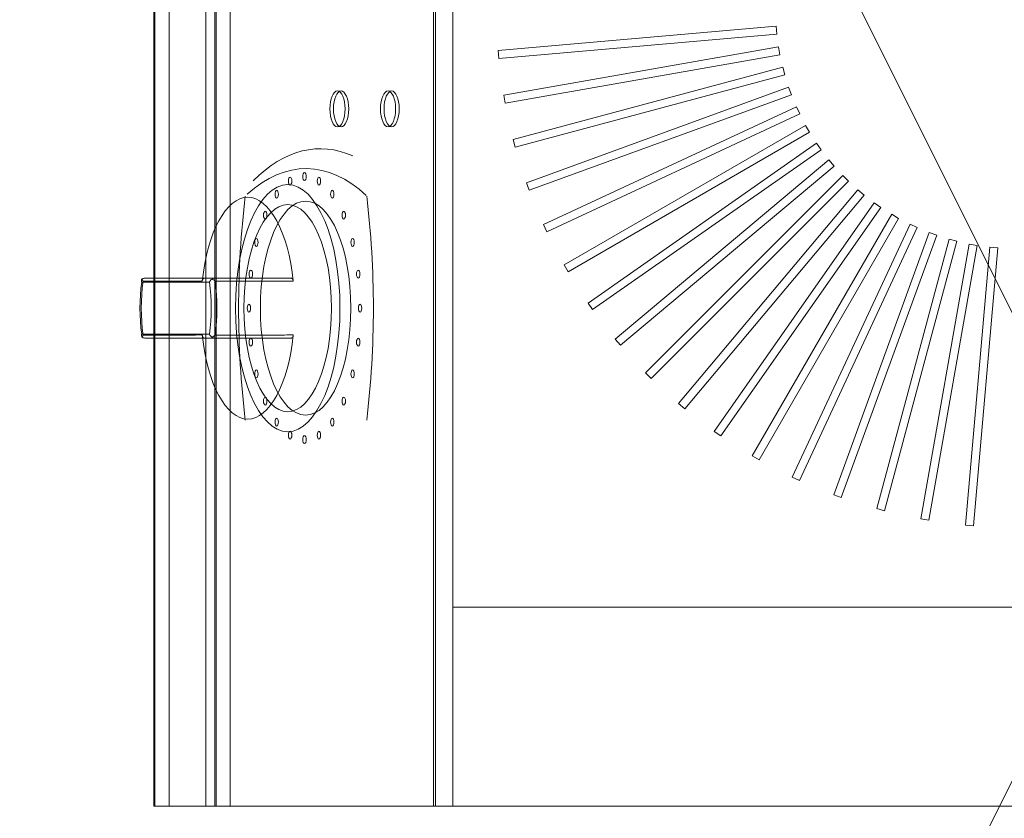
# Model space of a CAD drawing. Extents: x -750 to 58062, y -2404 to 18333.
# Tile 69 of 91: x 20396 to 20643, y 14213 to 14414. Entities that reach past the tile are written whole.
import ezdxf

# ---------------------------------------------------------------- set-up
doc = ezdxf.new("R2010")
doc.units = 0
doc.header["$MEASUREMENT"] = 0
doc.layers.add('GREY SCALE', color=9, linetype='Continuous', lineweight=0, true_color=0x808080)
doc.layers.add('GREYSCALE', color=9, linetype='Continuous', lineweight=0, true_color=0x808080)

# ---------------------------------------------------------------- blocks, each defined once
blk = doc.blocks.new('FLOOR PLAN')
at = {"layer": 'GREYSCALE', "ltscale": 125}
for p, q in [((20176.39, 15278.36), (21172.83, 13284.48)), ((20176.39, 13284.48), (21172.83, 15278.36))]:
    blk.add_line(p, q, dxfattribs=at)
at = {"layer": 'GREYSCALE', "ltscale": 0.25}
for p in [(20429.32, 15018.13), (20504.5, 14216.19)]:
    blk.add_line(p, (20429.32, 14216.19), dxfattribs=at)
at = {"layer": 'GREYSCALE'}
for p, q in [((20504.5, 14266.31), (20504.5, 14968.01)), ((20585.84, 14412.43), (20515.94, 14406.31)), ((20585.84, 14412.43, 902.48), (20515.94, 14406.31, 902.48)), ((20586.01, 14410.43), (20585.84, 14412.43)), ((20586.01, 14410.43, 902.48), (20585.84, 14412.43, 902.48)), ((20516.11, 14404.32), (20586.01, 14410.43)), ((20516.11, 14404.32, 902.48), (20586.01, 14410.43, 902.48)), ((20515.94, 14406.31), (20516.11, 14404.32)), ((20515.94, 14406.31, 902.48), (20516.11, 14404.32, 902.48)), ((20586.44, 14407.22), (20517.33, 14395.03)), ((20586.44, 14407.22, 902.48), (20517.33, 14395.03, 902.48)), ((20586.78, 14405.24), (20586.44, 14407.22)), ((20586.78, 14405.24, 902.48), (20586.44, 14407.22, 902.48)), ((20517.68, 14393.06), (20586.78, 14405.24)), ((20517.68, 14393.06, 902.48), (20586.78, 14405.24, 902.48)), ((20587.49, 14402.07), (20519.71, 14383.91)), ((20587.49, 14402.07, 902.48), (20519.71, 14383.91, 902.48)), ((20588.01, 14400.14), (20587.49, 14402.07)), ((20588.01, 14400.14, 902.48), (20587.49, 14402.07, 902.48)), ((20520.23, 14381.98), (20588.01, 14400.14)), ((20520.23, 14381.98, 902.48), (20588.01, 14400.14, 902.48)), ((20588.98, 14397.04), (20523.04, 14373.04)), ((20588.98, 14397.04, 902.48), (20523.04, 14373.04, 902.48)), ((20589.67, 14395.16), (20588.98, 14397.04)), ((20589.67, 14395.16, 902.48), (20588.98, 14397.04, 902.48)), ((20517.33, 14395.03), (20517.68, 14393.06)), ((20517.33, 14395.03, 902.48), (20517.68, 14393.06, 902.48)), ((20523.73, 14371.16), (20589.67, 14395.16)), ((20523.73, 14371.16, 902.48), (20589.67, 14395.16, 902.48)), ((20590.91, 14392.16), (20527.31, 14362.51)), ((20590.91, 14392.16, 902.48), (20527.31, 14362.51, 902.48)), ((20591.76, 14390.35), (20590.91, 14392.16)), ((20591.76, 14390.35, 902.48), (20590.91, 14392.16, 902.48)), ((20528.16, 14360.69), (20591.76, 14390.35)), ((20528.16, 14360.69, 902.48), (20591.76, 14390.35, 902.48)), ((20593.25, 14387.47), (20532.48, 14352.38)), ((20593.25, 14387.47, 902.48), (20532.48, 14352.38, 902.48)), ((20594.26, 14385.73), (20593.25, 14387.47)), ((20594.26, 14385.73, 902.48), (20593.25, 14387.47, 902.48)), ((20519.71, 14383.91), (20520.23, 14381.98)), ((20519.71, 14383.91, 902.48), (20520.23, 14381.98, 902.48)), ((20533.49, 14350.65), (20594.26, 14385.73)), ((20533.49, 14350.65, 902.48), (20594.26, 14385.73, 902.48)), ((20596, 14383), (20538.52, 14342.75)), ((20596, 14383, 902.48), (20538.52, 14342.75, 902.48)), ((20539.67, 14341.11), (20597.15, 14381.35)), ((20539.67, 14341.11, 902.48), (20597.15, 14381.35, 902.48)), ((20597.15, 14381.35), (20596, 14383)), ((20597.15, 14381.35, 902.48), (20596, 14383, 902.48)), ((20599.12, 14378.78), (20545.37, 14333.68)), ((20599.12, 14378.78, 902.48), (20545.37, 14333.68, 902.48)), ((20600.41, 14377.24), (20599.12, 14378.78)), ((20600.41, 14377.24, 902.48), (20599.12, 14378.78, 902.48)), ((20546.66, 14332.14), (20600.41, 14377.24)), ((20546.66, 14332.14, 902.48), (20600.41, 14377.24, 902.48)), ((20602.6, 14374.85), (20552.99, 14325.23)), ((20602.6, 14374.85, 902.48), (20552.99, 14325.23, 902.48)), ((20604.02, 14373.43), (20602.6, 14374.85)), ((20604.02, 14373.43, 902.48), (20602.6, 14374.85, 902.48)), ((20523.04, 14373.04), (20523.73, 14371.16)), ((20523.04, 14373.04, 902.48), (20523.73, 14371.16, 902.48)), ((20554.4, 14323.82), (20604.02, 14373.43)), ((20554.4, 14323.82, 902.48), (20604.02, 14373.43, 902.48)), ((20606.41, 14371.24), (20561.31, 14317.49)), ((20606.41, 14371.24, 902.48), (20561.31, 14317.49, 902.48)), ((20607.95, 14369.95), (20606.41, 14371.24)), ((20607.95, 14369.95, 902.48), (20606.41, 14371.24, 902.48)), ((20562.84, 14316.2), (20607.95, 14369.95)), ((20562.84, 14316.2, 902.48), (20607.95, 14369.95, 902.48)), ((20610.52, 14367.98), (20570.27, 14310.5)), ((20610.52, 14367.98, 902.48), (20570.27, 14310.5, 902.48)), ((20571.92, 14309.35), (20612.16, 14366.83)), ((20571.92, 14309.35, 902.48), (20612.16, 14366.83, 902.48)), ((20612.16, 14366.83), (20610.52, 14367.98)), ((20612.16, 14366.83, 902.48), (20610.52, 14367.98, 902.48)), ((20614.9, 14365.09), (20579.82, 14304.32)), ((20614.9, 14365.09, 902.48), (20579.82, 14304.32, 902.48)), ((20581.55, 14303.31), (20616.64, 14364.08)), ((20581.55, 14303.31, 902.48), (20616.64, 14364.08, 902.48)), ((20616.64, 14364.08), (20614.9, 14365.09)), ((20616.64, 14364.08, 902.48), (20614.9, 14365.09, 902.48)), ((20527.31, 14362.51), (20528.16, 14360.69)), ((20527.31, 14362.51, 902.48), (20528.16, 14360.69, 902.48)), ((20619.51, 14362.59), (20589.86, 14298.99)), ((20619.51, 14362.59, 902.48), (20589.86, 14298.99, 902.48)), ((20591.68, 14298.14), (20621.33, 14361.74)), ((20591.68, 14298.14, 902.48), (20621.33, 14361.74, 902.48)), ((20621.33, 14361.74), (20619.51, 14362.59)), ((20621.33, 14361.74, 902.48), (20619.51, 14362.59, 902.48)), ((20624.33, 14360.5), (20600.33, 14294.56)), ((20624.33, 14360.5, 902.48), (20600.33, 14294.56, 902.48)), ((20602.21, 14293.87), (20626.21, 14359.81)), ((20602.21, 14293.87, 902.48), (20626.21, 14359.81, 902.48)), ((20629.31, 14358.84), (20611.15, 14291.06)), ((20629.31, 14358.84, 902.48), (20611.15, 14291.06, 902.48)), ((20626.21, 14359.81), (20624.33, 14360.5)), ((20626.21, 14359.81, 902.48), (20624.33, 14360.5, 902.48)), ((20631.24, 14358.32), (20629.31, 14358.84)), ((20631.24, 14358.32, 902.48), (20629.31, 14358.84, 902.48)), ((20613.08, 14290.54), (20631.24, 14358.32)), ((20613.08, 14290.54, 902.48), (20631.24, 14358.32, 902.48)), ((20634.41, 14357.61), (20622.23, 14288.51)), ((20634.41, 14357.61, 902.48), (20622.23, 14288.51, 902.48)), ((20624.2, 14288.16), (20636.38, 14357.27)), ((20624.2, 14288.16, 902.48), (20636.38, 14357.27, 902.48)), ((20639.6, 14356.84), (20633.49, 14286.94)), ((20639.6, 14356.84, 902.48), (20633.49, 14286.94, 902.48)), ((20636.38, 14357.27), (20634.41, 14357.61)), ((20636.38, 14357.27, 902.48), (20634.41, 14357.61, 902.48)), ((20635.48, 14286.77), (20641.6, 14356.67)), ((20635.48, 14286.77, 902.48), (20641.6, 14356.67, 902.48)), ((20641.6, 14356.67), (20639.6, 14356.84)), ((20641.6, 14356.67, 902.48), (20639.6, 14356.84, 902.48)), ((20532.48, 14352.38), (20533.49, 14350.65)), ((20532.48, 14352.38, 902.48), (20533.49, 14350.65, 902.48)), ((20444.33, 14349.01, 784.98), (20427.04, 14349.01, 747.9)), ((20426.26, 14348.01, 748.61), (20443.29, 14348.01, 785.12)), ((20538.52, 14342.75), (20539.67, 14341.11)), ((20538.52, 14342.75, 902.48), (20539.67, 14341.11, 902.48)), ((20443.29, 14334.97, 785.12), (20426.26, 14334.97, 748.61)), ((20427.04, 14333.97, 747.9), (20444.33, 14333.97, 784.98)), ((20545.37, 14333.68), (20546.66, 14332.14)), ((20545.37, 14333.68, 902.48), (20546.66, 14332.14, 902.48)), ((20552.99, 14325.23), (20554.4, 14323.82)), ((20552.99, 14325.23, 902.48), (20554.4, 14323.82, 902.48)), ((20561.31, 14317.49), (20562.84, 14316.2)), ((20561.31, 14317.49, 902.48), (20562.84, 14316.2, 902.48)), ((20570.27, 14310.5), (20571.92, 14309.35)), ((20570.27, 14310.5, 902.48), (20571.92, 14309.35, 902.48)), ((20579.82, 14304.32), (20581.55, 14303.31)), ((20579.82, 14304.32, 902.48), (20581.55, 14303.31, 902.48)), ((20589.86, 14298.99), (20591.68, 14298.14)), ((20589.86, 14298.99, 902.48), (20591.68, 14298.14, 902.48)), ((20600.33, 14294.56), (20602.21, 14293.87)), ((20600.33, 14294.56, 902.48), (20602.21, 14293.87, 902.48)), ((20611.15, 14291.06), (20613.08, 14290.54)), ((20611.15, 14291.06, 902.48), (20613.08, 14290.54, 902.48)), ((20622.23, 14288.51), (20624.2, 14288.16)), ((20622.23, 14288.51, 902.48), (20624.2, 14288.16, 902.48)), ((20633.49, 14286.94), (20635.48, 14286.77)), ((20633.49, 14286.94, 902.48), (20635.48, 14286.77, 902.48)), ((21074.88, 14266.31), (20504.5, 14266.31))]:
    blk.add_line(p, q, dxfattribs=at)
at = {"layer": 'GREYSCALE', "extrusion": (2.94688e-16, 1, -5.17558e-17)}
for p, q in [((20444.33, 14349.01, 784.98), (20427.04, 14349.01, 747.9)), ((20441.92, 14349.01, 734.75), (20463.97, 14349.01, 782.02))]:
    blk.add_line(p, q, dxfattribs=at)
at = {"layer": 'GREYSCALE', "extrusion": (-0.906308, 2.88951e-16, 0.422618)}
for p, q in [((20441.92, 14349.01, 734.75), (20463.97, 14349.01, 782.02)), ((20426.26, 14348.01, 748.61), (20443.29, 14348.01, 785.12)), ((20443.29, 14334.97, 785.12), (20426.26, 14334.97, 748.61)), ((20441.92, 14333.97, 734.75), (20463.97, 14333.97, 782.02))]:
    blk.add_line(p, q, dxfattribs=at)
at = {"layer": 'GREYSCALE', "extrusion": (-2.94688e-16, -1, 5.17558e-17)}
for p, q in [((20427.04, 14333.97, 747.9), (20444.33, 14333.97, 784.98)), ((20441.92, 14333.97, 734.75), (20463.97, 14333.97, 782.02))]:
    blk.add_line(p, q, dxfattribs=at)
at = {"layer": 'GREYSCALE', "ltscale": 0.25, "extrusion": (-1.83697e-16, -1, -5.8436e-29)}
for p, q in [((20433.14, 14216.19, 879.93), (20499.67, 14216.19, 815.05)), ((20504.5, 14216.19, 902.18), (20442.35, 14216.19, 902.18)), ((20444.66, 14216.19, 692.4), (20444.66, 14216.19, 659.48)), ((20500.17, 14216.19, 812.22), (20444.98, 14216.19, 693.88)), ((20448.53, 14216.19, 655.99), (20504.5, 14216.19, 662.14)), ((20504.5, 14216.19, 662.14), (20504.5, 14216.19, 902.18))]:
    blk.add_line(p, q, dxfattribs=at)
at = {"layer": 'GREYSCALE', "extrusion": (0.906308, -5.3388e-16, -0.422618)}
for centre in [(14391.61, 9343.65, 18235.2), (14391.61, 9343.65, 18236.2), (14391.61, 9373.73, 18235.2), (14391.61, 9373.73, 18236.2)]:
    blk.add_circle(centre, 4.51, dxfattribs=at)
at = {"layer": 'GREYSCALE', "extrusion": (-0.906308, 5.3388e-16, 0.422618)}
for centre in [(-14391.61, 9343.65, -18235.2), (-14391.61, 9343.65, -18236.2), (-14391.61, 9373.73, -18235.2), (-14391.61, 9373.73, -18236.2)]:
    blk.add_circle(centre, 4.51, dxfattribs=at)
at = {"layer": 'GREYSCALE', "extrusion": (-0.906308, 2.88951e-16, 0.422618)}
for centre, radius in [((-14373.44, 9322.56, -18231.89), 1), ((-14374.57, 9331.12, -18231.89), 1), ((-14373.44, 9339.68, -18231.89), 1), ((-14341.49, 9331.12, -18227.24), 31.08), ((-14341.49, 9331.12, -18227.24), 31.08), ((-14370.14, 9314.58, -18231.89), 1), ((-14370.14, 9347.66, -18231.89), 1), ((-14341.49, 9331.12, -18227.23), 26.04), ((-14341.49, 9331.12, -18227.23), 26.04), ((-14341.49, 9331.12, -18232.19), 26.92), ((-14364.88, 9307.73, -18231.89), 1), ((-14364.88, 9354.51, -18231.89), 1), ((-14358.03, 9302.48, -18231.89), 1), ((-14358.03, 9359.77, -18231.89), 1), ((-14350.05, 9299.17, -18231.89), 1), ((-14350.05, 9363.08, -18231.89), 1), ((-14341.49, 9298.04, -18231.89), 1), ((-14341.49, 9364.2, -18231.89), 1), ((-14332.93, 9299.17, -18231.89), 1), ((-14332.93, 9363.08, -18231.89), 1), ((-14324.95, 9302.48, -18231.89), 1), ((-14324.95, 9359.77, -18231.89), 1), ((-14318.1, 9307.73, -18231.89), 1), ((-14318.1, 9354.51, -18231.89), 1), ((-14312.84, 9314.58, -18231.89), 1), ((-14312.84, 9347.66, -18231.89), 1), ((-14309.54, 9322.56, -18231.89), 1), ((-14308.41, 9331.12, -18231.89), 1), ((-14309.54, 9339.68, -18231.89), 1)]:
    blk.add_circle(centre, radius, dxfattribs=at)
at = {"layer": 'GREYSCALE', "extrusion": (0.906308, -2.88951e-16, -0.422618)}
blk.add_circle((14341.49, 9331.12, 18232.19), 26.92, dxfattribs=at)
for centre, radius, start, end in [((14278.27, 9331.37, 18236.2), 103.32, 337.1764, 10.7814), ((14341.49, 9393.54, 18232.19), 102.27, 253.9912, 286.0091), ((14341.49, 9269.2, 18232.19), 102.27, 73.9909, 106.0088)]:
    blk.add_arc(centre, radius, start, end, dxfattribs=at)
at = {"layer": 'GREYSCALE', "extrusion": (-0.906308, 2.88951e-16, 0.422618)}
for centre, radius, start, end in [((-14278.27, 9331.37, -18236.2), 103.32, 169.2186, 202.8236), ((-14278.27, 9331.37, -18232.19), 98.31, 158.6254, 200.8267), ((-14278.27, 9331.37, -18232.19), 98.31, 158.6254, 200.8267), ((-14341.49, 9331.12, -18216.15), 27.92, 103.9861, 256.0139), ((-14341.49, 9331.12, -18216.15), 27.92, 103.9861, 256.0139), ((-14341.49, 9393.54, -18232.19), 102.27, 253.9909, 286.0088), ((-14341.49, 9269.2, -18232.19), 102.27, 73.9912, 106.0091), ((-14341.49, 9331.12, -18196.1), 21.17, 252.0741, 287.9259), ((-14341.49, 9331.12, -18196.1), 21.17, 252.0741, 287.9259), ((-14341.49, 9331.12, -18197.1), 22.51, 252.3967, 287.6033), ((-14341.49, 9331.12, -18197.1), 22.51, 252.3967, 287.6033), ((-14341.49, 9331.12, -18196.1), 21.17, 72.0741, 107.9259), ((-14341.49, 9331.12, -18196.1), 21.17, 72.0741, 107.9259), ((-14341.49, 9331.12, -18197.1), 22.51, 72.3967, 107.6033), ((-14341.49, 9331.12, -18197.1), 22.51, 72.3967, 107.6033), ((-14341.49, 9331.12, -18216.15), 27.92, 283.9861, 76.0139), ((-14341.49, 9331.12, -18216.15), 27.92, 283.9861, 76.0139)]:
    blk.add_arc(centre, radius, start, end, dxfattribs=at)
at = {"layer": 'GREYSCALE', "ltscale": 0.25, "extrusion": (1.20027e-31, -1, -1.83697e-16)}
blk.add_arc((20442.35, 889.15, -14216.19), 13.03, 90, 225, dxfattribs=at)
at = {"layer": 'GREYSCALE', "ltscale": 0.25, "extrusion": (3.18439e-32, -1, -1.83697e-16)}
blk.add_arc((20448.16, 692.4, -14216.19), 3.51, 155, 180, dxfattribs=at)
at = {"layer": 'GREYSCALE', "ltscale": 0.25, "extrusion": (0, -1, -1.83697e-16)}
blk.add_arc((20448.16, 659.48, -14216.19), 3.51, 180, 276, dxfattribs=at)
at = {"layer": 'GREYSCALE', "ltscale": 0.25, "extrusion": (-1.21248e-32, -1, -1.83697e-16)}
blk.add_arc((20497.95, 813.29, -14216.19), 2.46, 334.2798, 45.7205, dxfattribs=at)
at = {"layer": 'GREYSCALE'}
for points, knots in [([(20426.3, 14348.81, 747.75), (20426.31, 14348.82, 747.75), (20426.33, 14348.82, 747.75), (20426.36, 14348.84, 747.76), (20426.37, 14348.85, 747.76), (20426.48, 14348.9, 747.78), (20426.59, 14348.94, 747.8), (20426.81, 14349, 747.85), (20426.92, 14349.01, 747.87), (20427.04, 14349.01, 747.9), (20427.04, 14349.01, 747.9), (20427.04, 14349.01, 747.9)], [0.6841371, 0.6841371, 0.6841371, 0.6841371, 0.7321349, 0.7321349, 0.7784099, 0.7784099, 1.1160869, 1.1160869, 1.4632126, 1.4632126, 1.4649667, 1.4649667, 1.4649667, 1.4649667]), ([(20426.3, 14348.81, 747.75), (20426.31, 14348.82, 747.75), (20426.33, 14348.82, 747.75), (20426.36, 14348.84, 747.76), (20426.37, 14348.85, 747.76), (20426.48, 14348.9, 747.78), (20426.59, 14348.94, 747.8), (20426.81, 14349, 747.85), (20426.92, 14349.01, 747.87), (20427.04, 14349.01, 747.9), (20427.04, 14349.01, 747.9), (20427.04, 14349.01, 747.9)], [0.6841371, 0.6841371, 0.6841371, 0.6841371, 0.7321349, 0.7321349, 0.7784099, 0.7784099, 1.1160869, 1.1160869, 1.4632126, 1.4632126, 1.4649667, 1.4649667, 1.4649667, 1.4649667]), ([(20427.04, 14349.01, 747.9), (20428.29, 14349.01, 746.78), (20429.55, 14349.01, 745.67), (20432.47, 14349.01, 743.08), (20434.13, 14349.01, 741.62), (20436.83, 14349.01, 739.23), (20437.87, 14349.01, 738.32), (20439.43, 14349.01, 736.95), (20439.95, 14349.01, 736.49), (20440.95, 14349.01, 735.61), (20441.44, 14349.01, 735.18), (20441.92, 14349.01, 734.75)], [0.767144, 0.767144, 0.767144, 0.767144, 5.800119, 5.800119, 12.428827, 12.428827, 16.57177, 16.57177, 18.643241, 18.643241, 20.57812, 20.57812, 20.57812, 20.57812]), ([(20427.04, 14349.01, 747.9), (20428.29, 14349.01, 746.78), (20429.55, 14349.01, 745.67), (20432.47, 14349.01, 743.08), (20434.13, 14349.01, 741.62), (20436.83, 14349.01, 739.23), (20437.87, 14349.01, 738.32), (20439.43, 14349.01, 736.95), (20439.95, 14349.01, 736.49), (20440.95, 14349.01, 735.61), (20441.44, 14349.01, 735.18), (20441.92, 14349.01, 734.75)], [0.767144, 0.767144, 0.767144, 0.767144, 5.800119, 5.800119, 12.428827, 12.428827, 16.57177, 16.57177, 18.643241, 18.643241, 20.57812, 20.57812, 20.57812, 20.57812]), ([(20441.92, 14349.01, 734.75), (20441.88, 14349.01, 734.66), (20441.84, 14348.99, 734.57), (20441.76, 14348.94, 734.4), (20441.72, 14348.9, 734.31), (20441.63, 14348.78, 734.13), (20441.59, 14348.69, 734.05), (20441.53, 14348.48, 733.91), (20441.5, 14348.36, 733.86), (20441.49, 14348.24, 733.83)], [0, 0, 0, 0, 0.299964, 0.299964, 0.59828, 0.59828, 0.9918, 0.9918, 1.371361, 1.371361, 1.371361, 1.371361]), ([(20441.92, 14349.01, 734.75), (20441.88, 14349.01, 734.66), (20441.84, 14348.99, 734.57), (20441.76, 14348.94, 734.4), (20441.72, 14348.9, 734.31), (20441.63, 14348.78, 734.13), (20441.59, 14348.69, 734.05), (20441.53, 14348.48, 733.91), (20441.5, 14348.36, 733.86), (20441.49, 14348.24, 733.83)], [0, 0, 0, 0, 0.299964, 0.299964, 0.59828, 0.59828, 0.9918, 0.9918, 1.371361, 1.371361, 1.371361, 1.371361]), ([(20444.33, 14349.01, 784.98), (20444.33, 14349.01, 784.98), (20444.33, 14349.01, 784.98), (20444.27, 14349.01, 785.08), (20444.21, 14348.99, 785.19), (20444.11, 14348.94, 785.39), (20444.05, 14348.9, 785.48), (20443.99, 14348.84, 785.6), (20443.98, 14348.82, 785.62), (20443.97, 14348.81, 785.64)], [-0.0017633, -0.0017633, -0.0017633, -0.0017633, 0, 0, 0.3544407, 0.3544407, 0.6989598, 0.6989598, 0.783168, 0.783168, 0.783168, 0.783168]), ([(20444.33, 14349.01, 784.98), (20444.33, 14349.01, 784.98), (20444.33, 14349.01, 784.98), (20444.27, 14349.01, 785.08), (20444.21, 14348.99, 785.19), (20444.11, 14348.94, 785.39), (20444.05, 14348.9, 785.48), (20443.99, 14348.84, 785.6), (20443.98, 14348.82, 785.62), (20443.97, 14348.81, 785.64)], [-0.0017633, -0.0017633, -0.0017633, -0.0017633, 0, 0, 0.3544407, 0.3544407, 0.6989598, 0.6989598, 0.783168, 0.783168, 0.783168, 0.783168]), ([(20463.97, 14349.01, 782.02), (20462.64, 14349.01, 782.23), (20461.32, 14349.01, 782.43), (20459.31, 14349.01, 782.73), (20458.63, 14349.01, 782.84), (20456.85, 14349.01, 783.11), (20455.75, 14349.01, 783.27), (20452.91, 14349.01, 783.7), (20451.15, 14349.01, 783.96), (20447.71, 14349.01, 784.48), (20446.02, 14349.01, 784.73), (20444.33, 14349.01, 784.98)], [12.565421, 12.565421, 12.565421, 12.565421, 16.570697, 16.570697, 18.642034, 18.642034, 21.956173, 21.956173, 27.258796, 27.258796, 32.376399, 32.376399, 32.376399, 32.376399]), ([(20463.97, 14349.01, 782.02), (20462.64, 14349.01, 782.23), (20461.32, 14349.01, 782.43), (20459.31, 14349.01, 782.73), (20458.63, 14349.01, 782.84), (20456.85, 14349.01, 783.11), (20455.75, 14349.01, 783.27), (20452.91, 14349.01, 783.7), (20451.15, 14349.01, 783.96), (20447.71, 14349.01, 784.48), (20446.02, 14349.01, 784.73), (20444.33, 14349.01, 784.98)], [12.565421, 12.565421, 12.565421, 12.565421, 16.570697, 16.570697, 18.642034, 18.642034, 21.956173, 21.956173, 27.258796, 27.258796, 32.376399, 32.376399, 32.376399, 32.376399]), ([(20464.39, 14348.24, 782.95), (20464.39, 14348.33, 782.93), (20464.37, 14348.41, 782.9), (20464.33, 14348.56, 782.82), (20464.31, 14348.64, 782.77), (20464.24, 14348.8, 782.62), (20464.19, 14348.87, 782.51), (20464.08, 14348.98, 782.28), (20464.02, 14349.01, 782.15), (20463.97, 14349.01, 782.02)], [0, 0, 0, 0, 0.267044, 0.267044, 0.536426, 0.536426, 0.950116, 0.950116, 1.373248, 1.373248, 1.373248, 1.373248]), ([(20464.39, 14348.24, 782.95), (20464.39, 14348.33, 782.93), (20464.37, 14348.41, 782.9), (20464.33, 14348.56, 782.82), (20464.31, 14348.64, 782.77), (20464.24, 14348.8, 782.62), (20464.19, 14348.87, 782.51), (20464.08, 14348.98, 782.28), (20464.02, 14349.01, 782.15), (20463.97, 14349.01, 782.02)], [0, 0, 0, 0, 0.267044, 0.267044, 0.536426, 0.536426, 0.950116, 0.950116, 1.373248, 1.373248, 1.373248, 1.373248]), ([(20426.3, 14348.81, 747.75), (20426.24, 14348.73, 747.86), (20426.21, 14348.64, 747.98), (20426.17, 14348.38, 748.28), (20426.19, 14348.21, 748.44), (20426.25, 14348.02, 748.59), (20426.26, 14348.01, 748.6), (20426.26, 14348.01, 748.6), (20426.26, 14348.01, 748.61), (20426.26, 14348.01, 748.61), (20426.26, 14348.01, 748.61), (20426.26, 14348.01, 748.61), (20426.26, 14348.01, 748.61), (20426.26, 14348.01, 748.61), (20426.26, 14348.01, 748.61), (20426.26, 14348.01, 748.61), (20426.26, 14348.01, 748.61), (20426.26, 14348.01, 748.61), (20426.26, 14348.01, 748.61), (20426.26, 14348.01, 748.61)], [-4.568979, -4.568979, -4.568979, -4.568979, -3.692516, -3.692516, -2.450743, -2.450743, -2.363662, -2.363662, -2.337548, -2.337548, -2.323475, -2.323475, -2.309, -2.309, -2.304181, -2.304181, -2.301314, -2.301314, -2.300178, -2.300178, -2.300178, -2.300178]), ([(20426.3, 14348.81, 747.75), (20426.24, 14348.73, 747.86), (20426.21, 14348.64, 747.98), (20426.17, 14348.38, 748.28), (20426.19, 14348.21, 748.44), (20426.25, 14348.02, 748.59), (20426.26, 14348.01, 748.6), (20426.26, 14348.01, 748.6), (20426.26, 14348.01, 748.61), (20426.26, 14348.01, 748.61), (20426.26, 14348.01, 748.61), (20426.26, 14348.01, 748.61), (20426.26, 14348.01, 748.61), (20426.26, 14348.01, 748.61), (20426.26, 14348.01, 748.61), (20426.26, 14348.01, 748.61), (20426.26, 14348.01, 748.61), (20426.26, 14348.01, 748.61), (20426.26, 14348.01, 748.61), (20426.26, 14348.01, 748.61)], [-4.568979, -4.568979, -4.568979, -4.568979, -3.692516, -3.692516, -2.450743, -2.450743, -2.363662, -2.363662, -2.337548, -2.337548, -2.323475, -2.323475, -2.309, -2.309, -2.304181, -2.304181, -2.301314, -2.301314, -2.300178, -2.300178, -2.300178, -2.300178]), ([(20426.61, 14348.3, 746.99), (20426.61, 14348.3, 746.99), (20426.61, 14348.3, 746.99), (20426.61, 14348.3, 747), (20426.61, 14348.3, 747), (20426.61, 14348.3, 747), (20426.61, 14348.3, 747), (20426.61, 14348.3, 747), (20426.61, 14348.3, 747), (20426.61, 14348.31, 747), (20426.61, 14348.31, 747), (20426.61, 14348.31, 747), (20426.6, 14348.32, 747.01), (20426.6, 14348.33, 747.02), (20426.59, 14348.34, 747.03), (20426.58, 14348.36, 747.05), (20426.57, 14348.37, 747.07), (20426.53, 14348.42, 747.12), (20426.51, 14348.45, 747.16), (20426.46, 14348.53, 747.27), (20426.42, 14348.59, 747.35), (20426.35, 14348.7, 747.53), (20426.32, 14348.76, 747.64), (20426.3, 14348.81, 747.75)], [0, 0, 0, 0, 0.0007562, 0.0007562, 0.0015191, 0.0015191, 0.003065, 0.003065, 0.0062678, 0.0062678, 0.0131942, 0.0131942, 0.027317, 0.027317, 0.0517791, 0.0517791, 0.0965418, 0.0965418, 0.1826488, 0.1826488, 0.3519012, 0.3519012, 0.5581583, 0.5581583, 0.5581583, 0.5581583]), ([(20426.61, 14348.3, 746.99), (20426.61, 14348.3, 746.99), (20426.61, 14348.3, 746.99), (20426.61, 14348.3, 747), (20426.61, 14348.3, 747), (20426.61, 14348.3, 747), (20426.61, 14348.3, 747), (20426.61, 14348.3, 747), (20426.61, 14348.3, 747), (20426.61, 14348.31, 747), (20426.61, 14348.31, 747), (20426.61, 14348.31, 747), (20426.6, 14348.32, 747.01), (20426.6, 14348.33, 747.02), (20426.59, 14348.34, 747.03), (20426.58, 14348.36, 747.05), (20426.57, 14348.37, 747.07), (20426.53, 14348.42, 747.12), (20426.51, 14348.45, 747.16), (20426.46, 14348.53, 747.27), (20426.42, 14348.59, 747.35), (20426.35, 14348.7, 747.53), (20426.32, 14348.76, 747.64), (20426.3, 14348.81, 747.75)], [0, 0, 0, 0, 0.0007562, 0.0007562, 0.0015191, 0.0015191, 0.003065, 0.003065, 0.0062678, 0.0062678, 0.0131942, 0.0131942, 0.027317, 0.027317, 0.0517791, 0.0517791, 0.0965418, 0.0965418, 0.1826488, 0.1826488, 0.3519012, 0.3519012, 0.5581583, 0.5581583, 0.5581583, 0.5581583]), ([(20441.49, 14348.24, 733.83), (20440.94, 14348.24, 734.32), (20440.38, 14348.24, 734.81), (20439.3, 14348.25, 735.76), (20438.78, 14348.25, 736.22), (20437.23, 14348.25, 737.59), (20436.19, 14348.26, 738.51), (20433.49, 14348.27, 740.89), (20431.83, 14348.27, 742.36), (20428.98, 14348.29, 744.88), (20427.8, 14348.29, 745.94), (20426.61, 14348.3, 746.99)], [-20.862973, -20.862973, -20.862973, -20.862973, -18.643241, -18.643241, -16.57177, -16.57177, -12.428827, -12.428827, -5.800119, -5.800119, -1.046163, -1.046163, -1.046163, -1.046163]), ([(20441.49, 14348.24, 733.83), (20440.94, 14348.24, 734.32), (20440.38, 14348.24, 734.81), (20439.3, 14348.25, 735.76), (20438.78, 14348.25, 736.22), (20437.23, 14348.25, 737.59), (20436.19, 14348.26, 738.51), (20433.49, 14348.27, 740.89), (20431.83, 14348.27, 742.36), (20428.98, 14348.29, 744.88), (20427.8, 14348.29, 745.94), (20426.61, 14348.3, 746.99)], [-20.862973, -20.862973, -20.862973, -20.862973, -18.643241, -18.643241, -16.57177, -16.57177, -12.428827, -12.428827, -5.800119, -5.800119, -1.046163, -1.046163, -1.046163, -1.046163]), ([(20443.29, 14348.01, 785.12), (20443.29, 14348.01, 785.12), (20443.29, 14348.01, 785.12), (20443.29, 14348.01, 785.12), (20443.29, 14348.01, 785.12), (20443.29, 14348.01, 785.12), (20443.29, 14348.01, 785.12), (20443.29, 14348.01, 785.12), (20443.29, 14348.01, 785.12), (20443.29, 14348.01, 785.12), (20443.29, 14348.01, 785.12), (20443.29, 14348.02, 785.12), (20443.3, 14348.05, 785.15), (20443.36, 14348.18, 785.26), (20443.42, 14348.29, 785.33), (20443.6, 14348.51, 785.49), (20443.72, 14348.64, 785.56), (20443.9, 14348.76, 785.62), (20443.94, 14348.79, 785.63), (20443.97, 14348.81, 785.64)], [-2.013428, -2.013428, -2.013428, -2.013428, -2.012552, -2.012552, -2.009969, -2.009969, -2.005723, -2.005723, -1.993988, -1.993988, -1.958227, -1.958227, -1.803737, -1.803737, -1.39494, -1.39494, -0.837587, -0.837587, -0.714094, -0.714094, -0.714094, -0.714094]), ([(20443.29, 14348.01, 785.12), (20443.29, 14348.01, 785.12), (20443.29, 14348.01, 785.12), (20443.29, 14348.01, 785.12), (20443.29, 14348.01, 785.12), (20443.29, 14348.01, 785.12), (20443.29, 14348.01, 785.12), (20443.29, 14348.01, 785.12), (20443.29, 14348.01, 785.12), (20443.29, 14348.01, 785.12), (20443.29, 14348.01, 785.12), (20443.29, 14348.02, 785.12), (20443.3, 14348.05, 785.15), (20443.36, 14348.18, 785.26), (20443.42, 14348.29, 785.33), (20443.6, 14348.51, 785.49), (20443.72, 14348.64, 785.56), (20443.9, 14348.76, 785.62), (20443.94, 14348.79, 785.63), (20443.97, 14348.81, 785.64)], [-2.013428, -2.013428, -2.013428, -2.013428, -2.012552, -2.012552, -2.009969, -2.009969, -2.005723, -2.005723, -1.993988, -1.993988, -1.958227, -1.958227, -1.803737, -1.803737, -1.39494, -1.39494, -0.837587, -0.837587, -0.714094, -0.714094, -0.714094, -0.714094]), ([(20443.97, 14348.81, 785.64), (20444.04, 14348.77, 785.67), (20444.11, 14348.74, 785.71), (20444.27, 14348.64, 785.78), (20444.37, 14348.57, 785.81), (20444.52, 14348.48, 785.84), (20444.57, 14348.44, 785.85), (20444.64, 14348.39, 785.87), (20444.67, 14348.37, 785.87), (20444.7, 14348.34, 785.88), (20444.71, 14348.33, 785.88), (20444.73, 14348.32, 785.88), (20444.73, 14348.32, 785.88), (20444.74, 14348.31, 785.88), (20444.74, 14348.31, 785.88), (20444.74, 14348.3, 785.88), (20444.74, 14348.3, 785.88), (20444.74, 14348.3, 785.88)], [0.8289705, 0.8289705, 0.8289705, 0.8289705, 1.0570419, 1.0570419, 1.3691091, 1.3691091, 1.5284326, 1.5284326, 1.6112916, 1.6112916, 1.6500585, 1.6500585, 1.6707993, 1.6707993, 1.6821461, 1.6821461, 1.694108, 1.694108, 1.694108, 1.694108]), ([(20443.97, 14348.81, 785.64), (20444.04, 14348.77, 785.67), (20444.11, 14348.74, 785.71), (20444.27, 14348.64, 785.78), (20444.37, 14348.57, 785.81), (20444.52, 14348.48, 785.84), (20444.57, 14348.44, 785.85), (20444.64, 14348.39, 785.87), (20444.67, 14348.37, 785.87), (20444.7, 14348.34, 785.88), (20444.71, 14348.33, 785.88), (20444.73, 14348.32, 785.88), (20444.73, 14348.32, 785.88), (20444.74, 14348.31, 785.88), (20444.74, 14348.31, 785.88), (20444.74, 14348.3, 785.88), (20444.74, 14348.3, 785.88), (20444.74, 14348.3, 785.88)], [0.8289705, 0.8289705, 0.8289705, 0.8289705, 1.0570419, 1.0570419, 1.3691091, 1.3691091, 1.5284326, 1.5284326, 1.6112916, 1.6112916, 1.6500585, 1.6500585, 1.6707993, 1.6707993, 1.6821461, 1.6821461, 1.694108, 1.694108, 1.694108, 1.694108]), ([(20444.74, 14348.3, 785.88), (20446.34, 14348.29, 785.65), (20447.94, 14348.29, 785.41), (20451.3, 14348.28, 784.92), (20453.05, 14348.27, 784.66), (20455.9, 14348.26, 784.23), (20456.99, 14348.26, 784.06), (20458.77, 14348.25, 783.8), (20459.46, 14348.25, 783.69), (20461.51, 14348.25, 783.38), (20462.88, 14348.24, 783.18), (20464.3, 14348.24, 782.96), (20464.35, 14348.24, 782.95), (20464.39, 14348.24, 782.95)], [-32.09738, -32.09738, -32.09738, -32.09738, -27.258796, -27.258796, -21.956173, -21.956173, -18.642034, -18.642034, -16.570697, -16.570697, -12.428022, -12.428022, -12.280567, -12.280567, -12.280567, -12.280567]), ([(20444.74, 14348.3, 785.88), (20446.34, 14348.29, 785.65), (20447.94, 14348.29, 785.41), (20451.3, 14348.28, 784.92), (20453.05, 14348.27, 784.66), (20455.9, 14348.26, 784.23), (20456.99, 14348.26, 784.06), (20458.77, 14348.25, 783.8), (20459.46, 14348.25, 783.69), (20461.51, 14348.25, 783.38), (20462.88, 14348.24, 783.18), (20464.3, 14348.24, 782.96), (20464.35, 14348.24, 782.95), (20464.39, 14348.24, 782.95)], [-32.09738, -32.09738, -32.09738, -32.09738, -27.258796, -27.258796, -21.956173, -21.956173, -18.642034, -18.642034, -16.570697, -16.570697, -12.428022, -12.428022, -12.280567, -12.280567, -12.280567, -12.280567]), ([(20426.26, 14334.97, 748.61), (20426.26, 14334.97, 748.61), (20426.26, 14334.97, 748.61), (20426.26, 14334.97, 748.61), (20426.26, 14334.97, 748.61), (20426.26, 14334.97, 748.61), (20426.26, 14334.97, 748.61), (20426.26, 14334.97, 748.61), (20426.26, 14334.97, 748.61), (20426.26, 14334.97, 748.61), (20426.26, 14334.97, 748.61), (20426.26, 14334.96, 748.6), (20426.25, 14334.94, 748.57), (20426.2, 14334.8, 748.45), (20426.18, 14334.7, 748.36), (20426.18, 14334.47, 748.13), (20426.2, 14334.34, 747.99), (20426.27, 14334.22, 747.81), (20426.29, 14334.19, 747.78), (20426.3, 14334.17, 747.75)], [-2.013835, -2.013835, -2.013835, -2.013835, -2.012593, -2.012593, -2.009935, -2.009935, -2.006101, -2.006101, -1.99429, -1.99429, -1.958405, -1.958405, -1.803523, -1.803523, -1.394904, -1.394904, -0.837569, -0.837569, -0.714146, -0.714146, -0.714146, -0.714146]), ([(20426.26, 14334.97, 748.61), (20426.26, 14334.97, 748.61), (20426.26, 14334.97, 748.61), (20426.26, 14334.97, 748.61), (20426.26, 14334.97, 748.61), (20426.26, 14334.97, 748.61), (20426.26, 14334.97, 748.61), (20426.26, 14334.97, 748.61), (20426.26, 14334.97, 748.61), (20426.26, 14334.97, 748.61), (20426.26, 14334.97, 748.61), (20426.26, 14334.96, 748.6), (20426.25, 14334.94, 748.57), (20426.2, 14334.8, 748.45), (20426.18, 14334.7, 748.36), (20426.18, 14334.47, 748.13), (20426.2, 14334.34, 747.99), (20426.27, 14334.22, 747.81), (20426.29, 14334.19, 747.78), (20426.3, 14334.17, 747.75)], [-2.013835, -2.013835, -2.013835, -2.013835, -2.012593, -2.012593, -2.009935, -2.009935, -2.006101, -2.006101, -1.99429, -1.99429, -1.958405, -1.958405, -1.803523, -1.803523, -1.394904, -1.394904, -0.837569, -0.837569, -0.714146, -0.714146, -0.714146, -0.714146]), ([(20426.3, 14334.17, 747.75), (20426.32, 14334.21, 747.67), (20426.34, 14334.25, 747.6), (20426.39, 14334.34, 747.42), (20426.43, 14334.41, 747.33), (20426.49, 14334.5, 747.19), (20426.52, 14334.54, 747.15), (20426.56, 14334.59, 747.08), (20426.57, 14334.61, 747.06), (20426.59, 14334.64, 747.03), (20426.59, 14334.65, 747.02), (20426.6, 14334.66, 747.01), (20426.6, 14334.66, 747.01), (20426.61, 14334.67, 747), (20426.61, 14334.67, 747), (20426.61, 14334.68, 747), (20426.61, 14334.68, 747), (20426.61, 14334.68, 746.99)], [0.8289705, 0.8289705, 0.8289705, 0.8289705, 1.0570419, 1.0570419, 1.3691091, 1.3691091, 1.5284326, 1.5284326, 1.6112916, 1.6112916, 1.6500585, 1.6500585, 1.6707993, 1.6707993, 1.6821461, 1.6821461, 1.694108, 1.694108, 1.694108, 1.694108]), ([(20426.3, 14334.17, 747.75), (20426.32, 14334.21, 747.67), (20426.34, 14334.25, 747.6), (20426.39, 14334.34, 747.42), (20426.43, 14334.41, 747.33), (20426.49, 14334.5, 747.19), (20426.52, 14334.54, 747.15), (20426.56, 14334.59, 747.08), (20426.57, 14334.61, 747.06), (20426.59, 14334.64, 747.03), (20426.59, 14334.65, 747.02), (20426.6, 14334.66, 747.01), (20426.6, 14334.66, 747.01), (20426.61, 14334.67, 747), (20426.61, 14334.67, 747), (20426.61, 14334.68, 747), (20426.61, 14334.68, 747), (20426.61, 14334.68, 746.99)], [0.8289705, 0.8289705, 0.8289705, 0.8289705, 1.0570419, 1.0570419, 1.3691091, 1.3691091, 1.5284326, 1.5284326, 1.6112916, 1.6112916, 1.6500585, 1.6500585, 1.6707993, 1.6707993, 1.6821461, 1.6821461, 1.694108, 1.694108, 1.694108, 1.694108]), ([(20427.04, 14333.97, 747.9), (20427.04, 14333.97, 747.9), (20427.04, 14333.97, 747.9), (20426.92, 14333.97, 747.87), (20426.8, 14333.99, 747.85), (20426.58, 14334.04, 747.8), (20426.47, 14334.08, 747.78), (20426.35, 14334.14, 747.76), (20426.32, 14334.16, 747.75), (20426.3, 14334.17, 747.75)], [-0.0017633, -0.0017633, -0.0017633, -0.0017633, 0, 0, 0.3544407, 0.3544407, 0.6989598, 0.6989598, 0.783168, 0.783168, 0.783168, 0.783168]), ([(20427.04, 14333.97, 747.9), (20427.04, 14333.97, 747.9), (20427.04, 14333.97, 747.9), (20426.92, 14333.97, 747.87), (20426.8, 14333.99, 747.85), (20426.58, 14334.04, 747.8), (20426.47, 14334.08, 747.78), (20426.35, 14334.14, 747.76), (20426.32, 14334.16, 747.75), (20426.3, 14334.17, 747.75)], [-0.0017633, -0.0017633, -0.0017633, -0.0017633, 0, 0, 0.3544407, 0.3544407, 0.6989598, 0.6989598, 0.783168, 0.783168, 0.783168, 0.783168]), ([(20426.61, 14334.68, 746.99), (20427.82, 14334.69, 745.92), (20429.03, 14334.69, 744.85), (20431.56, 14334.71, 742.6), (20432.89, 14334.71, 741.42), (20435.05, 14334.72, 739.52), (20435.88, 14334.72, 738.78), (20437.23, 14334.73, 737.59), (20437.74, 14334.73, 737.13), (20439.3, 14334.73, 735.76), (20440.34, 14334.74, 734.84), (20441.42, 14334.74, 733.9), (20441.45, 14334.74, 733.86), (20441.49, 14334.74, 733.83)], [-32.09738, -32.09738, -32.09738, -32.09738, -27.260564, -27.260564, -21.957597, -21.957597, -18.643243, -18.643243, -16.571772, -16.571772, -12.428829, -12.428829, -12.280567, -12.280567, -12.280567, -12.280567]), ([(20426.61, 14334.68, 746.99), (20427.82, 14334.69, 745.92), (20429.03, 14334.69, 744.85), (20431.56, 14334.71, 742.6), (20432.89, 14334.71, 741.42), (20435.05, 14334.72, 739.52), (20435.88, 14334.72, 738.78), (20437.23, 14334.73, 737.59), (20437.74, 14334.73, 737.13), (20439.3, 14334.73, 735.76), (20440.34, 14334.74, 734.84), (20441.42, 14334.74, 733.9), (20441.45, 14334.74, 733.86), (20441.49, 14334.74, 733.83)], [-32.09738, -32.09738, -32.09738, -32.09738, -27.260564, -27.260564, -21.957597, -21.957597, -18.643243, -18.643243, -16.571772, -16.571772, -12.428829, -12.428829, -12.280567, -12.280567, -12.280567, -12.280567]), ([(20441.92, 14333.97, 734.75), (20440.92, 14333.97, 735.64), (20439.91, 14333.97, 736.52), (20438.39, 14333.97, 737.86), (20437.87, 14333.97, 738.32), (20436.52, 14333.97, 739.51), (20435.69, 14333.97, 740.24), (20433.53, 14333.97, 742.15), (20432.2, 14333.97, 743.32), (20429.59, 14333.97, 745.63), (20428.31, 14333.97, 746.76), (20427.04, 14333.97, 747.9)], [12.565421, 12.565421, 12.565421, 12.565421, 16.571772, 16.571772, 18.643243, 18.643243, 21.957597, 21.957597, 27.260564, 27.260564, 32.376399, 32.376399, 32.376399, 32.376399]), ([(20441.92, 14333.97, 734.75), (20440.92, 14333.97, 735.64), (20439.91, 14333.97, 736.52), (20438.39, 14333.97, 737.86), (20437.87, 14333.97, 738.32), (20436.52, 14333.97, 739.51), (20435.69, 14333.97, 740.24), (20433.53, 14333.97, 742.15), (20432.2, 14333.97, 743.32), (20429.59, 14333.97, 745.63), (20428.31, 14333.97, 746.76), (20427.04, 14333.97, 747.9)], [12.565421, 12.565421, 12.565421, 12.565421, 16.571772, 16.571772, 18.643243, 18.643243, 21.957597, 21.957597, 27.260564, 27.260564, 32.376399, 32.376399, 32.376399, 32.376399]), ([(20441.49, 14334.74, 733.83), (20441.5, 14334.66, 733.85), (20441.52, 14334.57, 733.88), (20441.55, 14334.42, 733.96), (20441.58, 14334.34, 734.01), (20441.64, 14334.18, 734.16), (20441.69, 14334.11, 734.26), (20441.8, 14334, 734.5), (20441.86, 14333.97, 734.62), (20441.92, 14333.97, 734.75)], [0, 0, 0, 0, 0.267044, 0.267044, 0.536426, 0.536426, 0.950116, 0.950116, 1.373248, 1.373248, 1.373248, 1.373248]), ([(20441.49, 14334.74, 733.83), (20441.5, 14334.66, 733.85), (20441.52, 14334.57, 733.88), (20441.55, 14334.42, 733.96), (20441.58, 14334.34, 734.01), (20441.64, 14334.18, 734.16), (20441.69, 14334.11, 734.26), (20441.8, 14334, 734.5), (20441.86, 14333.97, 734.62), (20441.92, 14333.97, 734.75)], [0, 0, 0, 0, 0.267044, 0.267044, 0.536426, 0.536426, 0.950116, 0.950116, 1.373248, 1.373248, 1.373248, 1.373248]), ([(20443.97, 14334.17, 785.64), (20443.84, 14334.25, 785.61), (20443.72, 14334.35, 785.56), (20443.47, 14334.61, 785.39), (20443.36, 14334.79, 785.27), (20443.29, 14334.96, 785.13), (20443.29, 14334.97, 785.12), (20443.29, 14334.97, 785.12), (20443.29, 14334.97, 785.12), (20443.29, 14334.97, 785.12), (20443.29, 14334.97, 785.12), (20443.29, 14334.97, 785.12), (20443.29, 14334.97, 785.12), (20443.29, 14334.97, 785.12), (20443.29, 14334.97, 785.12), (20443.29, 14334.97, 785.12), (20443.29, 14334.97, 785.12), (20443.29, 14334.97, 785.12), (20443.29, 14334.97, 785.12), (20443.29, 14334.97, 785.12)], [-8.44556, -8.44556, -8.44556, -8.44556, -6.098348, -6.098348, -2.65729, -2.65729, -2.449125, -2.449125, -2.390397, -2.390397, -2.362772, -2.362772, -2.346928, -2.346928, -2.336306, -2.336306, -2.331244, -2.331244, -2.327246, -2.327246, -2.327246, -2.327246]), ([(20443.97, 14334.17, 785.64), (20443.84, 14334.25, 785.61), (20443.72, 14334.35, 785.56), (20443.47, 14334.61, 785.39), (20443.36, 14334.79, 785.27), (20443.29, 14334.96, 785.13), (20443.29, 14334.97, 785.12), (20443.29, 14334.97, 785.12), (20443.29, 14334.97, 785.12), (20443.29, 14334.97, 785.12), (20443.29, 14334.97, 785.12), (20443.29, 14334.97, 785.12), (20443.29, 14334.97, 785.12), (20443.29, 14334.97, 785.12), (20443.29, 14334.97, 785.12), (20443.29, 14334.97, 785.12), (20443.29, 14334.97, 785.12), (20443.29, 14334.97, 785.12), (20443.29, 14334.97, 785.12), (20443.29, 14334.97, 785.12)], [-8.44556, -8.44556, -8.44556, -8.44556, -6.098348, -6.098348, -2.65729, -2.65729, -2.449125, -2.449125, -2.390397, -2.390397, -2.362772, -2.362772, -2.346928, -2.346928, -2.336306, -2.336306, -2.331244, -2.331244, -2.327246, -2.327246, -2.327246, -2.327246]), ([(20444.74, 14334.68, 785.88), (20444.74, 14334.68, 785.88), (20444.74, 14334.68, 785.88), (20444.74, 14334.68, 785.88), (20444.74, 14334.68, 785.88), (20444.74, 14334.68, 785.88), (20444.74, 14334.68, 785.88), (20444.74, 14334.68, 785.88), (20444.74, 14334.68, 785.88), (20444.74, 14334.68, 785.88), (20444.74, 14334.67, 785.88), (20444.74, 14334.67, 785.88), (20444.73, 14334.66, 785.88), (20444.72, 14334.65, 785.88), (20444.71, 14334.64, 785.88), (20444.68, 14334.62, 785.87), (20444.66, 14334.61, 785.87), (20444.6, 14334.56, 785.86), (20444.56, 14334.53, 785.85), (20444.43, 14334.45, 785.83), (20444.35, 14334.39, 785.8), (20444.17, 14334.28, 785.74), (20444.07, 14334.22, 785.69), (20443.97, 14334.17, 785.64)], [0, 0, 0, 0, 0.0007562, 0.0007562, 0.0015191, 0.0015191, 0.003065, 0.003065, 0.0062678, 0.0062678, 0.0131943, 0.0131943, 0.027317, 0.027317, 0.0517792, 0.0517792, 0.096542, 0.096542, 0.1826491, 0.1826491, 0.3519018, 0.3519018, 0.5581592, 0.5581592, 0.5581592, 0.5581592]), ([(20444.74, 14334.68, 785.88), (20444.74, 14334.68, 785.88), (20444.74, 14334.68, 785.88), (20444.74, 14334.68, 785.88), (20444.74, 14334.68, 785.88), (20444.74, 14334.68, 785.88), (20444.74, 14334.68, 785.88), (20444.74, 14334.68, 785.88), (20444.74, 14334.68, 785.88), (20444.74, 14334.68, 785.88), (20444.74, 14334.67, 785.88), (20444.74, 14334.67, 785.88), (20444.73, 14334.66, 785.88), (20444.72, 14334.65, 785.88), (20444.71, 14334.64, 785.88), (20444.68, 14334.62, 785.87), (20444.66, 14334.61, 785.87), (20444.6, 14334.56, 785.86), (20444.56, 14334.53, 785.85), (20444.43, 14334.45, 785.83), (20444.35, 14334.39, 785.8), (20444.17, 14334.28, 785.74), (20444.07, 14334.22, 785.69), (20443.97, 14334.17, 785.64)], [0, 0, 0, 0, 0.0007562, 0.0007562, 0.0015191, 0.0015191, 0.003065, 0.003065, 0.0062678, 0.0062678, 0.0131943, 0.0131943, 0.027317, 0.027317, 0.0517792, 0.0517792, 0.096542, 0.096542, 0.1826491, 0.1826491, 0.3519018, 0.3519018, 0.5581592, 0.5581592, 0.5581592, 0.5581592]), ([(20443.97, 14334.17, 785.64), (20443.98, 14334.16, 785.63), (20443.98, 14334.16, 785.61), (20444, 14334.14, 785.59), (20444, 14334.13, 785.58), (20444.06, 14334.08, 785.48), (20444.11, 14334.04, 785.38), (20444.22, 14333.99, 785.18), (20444.27, 14333.97, 785.08), (20444.33, 14333.97, 784.98), (20444.33, 14333.97, 784.98), (20444.33, 14333.97, 784.98)], [0.6841371, 0.6841371, 0.6841371, 0.6841371, 0.7321349, 0.7321349, 0.7784099, 0.7784099, 1.1160869, 1.1160869, 1.4632126, 1.4632126, 1.4649667, 1.4649667, 1.4649667, 1.4649667]), ([(20443.97, 14334.17, 785.64), (20443.98, 14334.16, 785.63), (20443.98, 14334.16, 785.61), (20444, 14334.14, 785.59), (20444, 14334.13, 785.58), (20444.06, 14334.08, 785.48), (20444.11, 14334.04, 785.38), (20444.22, 14333.99, 785.18), (20444.27, 14333.97, 785.08), (20444.33, 14333.97, 784.98), (20444.33, 14333.97, 784.98), (20444.33, 14333.97, 784.98)], [0.6841371, 0.6841371, 0.6841371, 0.6841371, 0.7321349, 0.7321349, 0.7784099, 0.7784099, 1.1160869, 1.1160869, 1.4632126, 1.4632126, 1.4649667, 1.4649667, 1.4649667, 1.4649667]), ([(20444.33, 14333.97, 784.98), (20445.99, 14333.97, 784.73), (20447.65, 14333.97, 784.48), (20451.51, 14333.97, 783.91), (20453.7, 14333.97, 783.58), (20457.26, 14333.97, 783.04), (20458.63, 14333.97, 782.84), (20460.68, 14333.97, 782.52), (20461.36, 14333.97, 782.42), (20462.69, 14333.97, 782.22), (20463.33, 14333.97, 782.12), (20463.97, 14333.97, 782.02)], [0.767144, 0.767144, 0.767144, 0.767144, 5.800119, 5.800119, 12.428827, 12.428827, 16.57177, 16.57177, 18.643241, 18.643241, 20.57812, 20.57812, 20.57812, 20.57812]), ([(20444.33, 14333.97, 784.98), (20445.99, 14333.97, 784.73), (20447.65, 14333.97, 784.48), (20451.51, 14333.97, 783.91), (20453.7, 14333.97, 783.58), (20457.26, 14333.97, 783.04), (20458.63, 14333.97, 782.84), (20460.68, 14333.97, 782.52), (20461.36, 14333.97, 782.42), (20462.69, 14333.97, 782.22), (20463.33, 14333.97, 782.12), (20463.97, 14333.97, 782.02)], [0.767144, 0.767144, 0.767144, 0.767144, 5.800119, 5.800119, 12.428827, 12.428827, 16.57177, 16.57177, 18.643241, 18.643241, 20.57812, 20.57812, 20.57812, 20.57812]), ([(20464.39, 14334.74, 782.95), (20463.66, 14334.74, 783.06), (20462.93, 14334.74, 783.17), (20461.51, 14334.73, 783.38), (20460.83, 14334.73, 783.49), (20458.77, 14334.73, 783.8), (20457.4, 14334.72, 784), (20453.84, 14334.71, 784.54), (20451.65, 14334.71, 784.86), (20447.89, 14334.69, 785.42), (20446.32, 14334.69, 785.65), (20444.74, 14334.68, 785.88)], [-20.862973, -20.862973, -20.862973, -20.862973, -18.643241, -18.643241, -16.57177, -16.57177, -12.428827, -12.428827, -5.800119, -5.800119, -1.046163, -1.046163, -1.046163, -1.046163]), ([(20464.39, 14334.74, 782.95), (20463.66, 14334.74, 783.06), (20462.93, 14334.74, 783.17), (20461.51, 14334.73, 783.38), (20460.83, 14334.73, 783.49), (20458.77, 14334.73, 783.8), (20457.4, 14334.72, 784), (20453.84, 14334.71, 784.54), (20451.65, 14334.71, 784.86), (20447.89, 14334.69, 785.42), (20446.32, 14334.69, 785.65), (20444.74, 14334.68, 785.88)], [-20.862973, -20.862973, -20.862973, -20.862973, -18.643241, -18.643241, -16.57177, -16.57177, -12.428827, -12.428827, -5.800119, -5.800119, -1.046163, -1.046163, -1.046163, -1.046163]), ([(20463.97, 14333.97, 782.02), (20464.01, 14333.97, 782.12), (20464.05, 14333.99, 782.21), (20464.13, 14334.04, 782.38), (20464.17, 14334.08, 782.46), (20464.25, 14334.2, 782.64), (20464.29, 14334.29, 782.73), (20464.36, 14334.5, 782.87), (20464.38, 14334.62, 782.92), (20464.39, 14334.74, 782.95)], [0, 0, 0, 0, 0.299964, 0.299964, 0.59828, 0.59828, 0.9918, 0.9918, 1.371361, 1.371361, 1.371361, 1.371361]), ([(20463.97, 14333.97, 782.02), (20464.01, 14333.97, 782.12), (20464.05, 14333.99, 782.21), (20464.13, 14334.04, 782.38), (20464.17, 14334.08, 782.46), (20464.25, 14334.2, 782.64), (20464.29, 14334.29, 782.73), (20464.36, 14334.5, 782.87), (20464.38, 14334.62, 782.92), (20464.39, 14334.74, 782.95)], [0, 0, 0, 0, 0.299964, 0.299964, 0.59828, 0.59828, 0.9918, 0.9918, 1.371361, 1.371361, 1.371361, 1.371361])]:
    blk.add_open_spline(points, degree=3, knots=knots, dxfattribs=at)
at = {"layer": 'GREYSCALE', "ltscale": 0.25}
for points, invisible_edges in [([(20430.31, 15018.13, 894.14), (20429.57, 15018.13, 886.61), (20429.57, 14216.19, 886.61), (20430.31, 14216.19, 894.14)], 8), ([(20442.35, 15018.13, 902.18), (20435.11, 15018.13, 899.98), (20435.11, 14216.19, 899.98), (20442.35, 14216.19, 902.18)], 2), ([(20444.68, 15018.13, 692.78), (20444.66, 15018.13, 692.4), (20444.66, 14216.19, 692.4), (20444.68, 14216.19, 692.78)], 8), ([(20444.66, 15018.13, 659.48), (20444.96, 15018.13, 658.05), (20444.96, 14216.19, 658.05), (20444.66, 14216.19, 659.48)], 2), ([(20444.74, 15018.13, 693.16), (20444.68, 15018.13, 692.78), (20444.68, 14216.19, 692.78), (20444.74, 14216.19, 693.16)], 10), ([(20444.84, 15018.13, 693.53), (20444.74, 15018.13, 693.16), (20444.74, 14216.19, 693.16), (20444.84, 14216.19, 693.53)], 10), ([(20444.98, 15018.13, 693.88), (20444.84, 15018.13, 693.53), (20444.84, 14216.19, 693.53), (20444.98, 14216.19, 693.88)], 2), ([(20444.96, 15018.13, 658.05), (20445.82, 15018.13, 656.87), (20445.82, 14216.19, 656.87), (20444.96, 14216.19, 658.05)], 10), ([(20445.82, 15018.13, 656.87), (20447.08, 15018.13, 656.14), (20447.08, 14216.19, 656.14), (20445.82, 14216.19, 656.87)], 10), ([(20447.08, 15018.13, 656.14), (20448.53, 15018.13, 655.99), (20448.53, 14216.19, 655.99), (20447.08, 14216.19, 656.14)], 8), ([(20504.5, 14216.19, 902.18), (20504.5, 14266.31, 902.18), (21074.88, 14266.31, 902.18), (21080.39, 14216.19, 902.18)], 4)]:
    blk.add_3dface(points, dxfattribs=dict(at, invisible_edges=invisible_edges))
for points in [[(20429.57, 15018.13, 886.61), (20433.14, 15018.13, 879.93), (20433.14, 14216.19, 879.93), (20429.57, 14216.19, 886.61)], [(20433.14, 15018.13, 879.93), (20499.67, 15018.13, 815.05), (20499.67, 14216.19, 815.05), (20433.14, 14216.19, 879.93)], [(20504.5, 15018.13, 902.18), (20442.35, 15018.13, 902.18), (20442.35, 14216.19, 902.18), (20504.5, 14216.19, 902.18)], [(20444.66, 15018.13, 692.4), (20444.66, 15018.13, 659.48), (20444.66, 14216.19, 659.48), (20444.66, 14216.19, 692.4)], [(20500.17, 15018.13, 812.22), (20444.98, 15018.13, 693.88), (20444.98, 14216.19, 693.88), (20500.17, 14216.19, 812.22)], [(20448.53, 15018.13, 655.99), (20504.5, 15018.13, 662.14), (20504.5, 14216.19, 662.14), (20448.53, 14216.19, 655.99)]]:
    blk.add_3dface(points, dxfattribs=at)
at = {"layer": 'GREYSCALE'}
for points, invisible_edges in [([(20435.11, 15018.13, 899.98), (20430.31, 15018.13, 894.14), (20430.31, 14216.19, 894.14), (20435.11, 14216.19, 899.98)], 10), ([(20499.67, 15018.13, 815.05), (20500.13, 15018.13, 814.44), (20500.13, 14216.19, 814.44), (20499.67, 14216.19, 815.05)], 2), ([(20500.13, 15018.13, 814.44), (20500.37, 15018.13, 813.72), (20500.37, 14216.19, 813.72), (20500.13, 14216.19, 814.44)], 10), ([(20500.39, 15018.13, 812.95), (20500.17, 15018.13, 812.22), (20500.17, 14216.19, 812.22), (20500.39, 14216.19, 812.95)], 8), ([(20500.37, 15018.13, 813.72), (20500.39, 15018.13, 812.95), (20500.39, 14216.19, 812.95), (20500.37, 14216.19, 813.72)], 10)]:
    blk.add_3dface(points, dxfattribs=dict(at, invisible_edges=invisible_edges))
for points in [[(20504.5, 15018.13, 662.14), (20504.5, 15018.13, 902.18), (20504.5, 14216.19, 902.18), (20504.5, 14216.19, 662.14)], [(21074.88, 14968.01, 902.18), (21074.88, 14266.31, 902.18), (20504.5, 14266.31, 902.18), (20504.5, 14968.01, 902.18)]]:
    blk.add_3dface(points, dxfattribs=at)

msp = doc.modelspace()

# ---------------------------------------------------------------- block references
at = {"layer": 'GREY SCALE', "ltscale": 5}
msp.add_blockref('FLOOR PLAN', (0, 0), dxfattribs=at)

doc.saveas('drawing.dxf')
